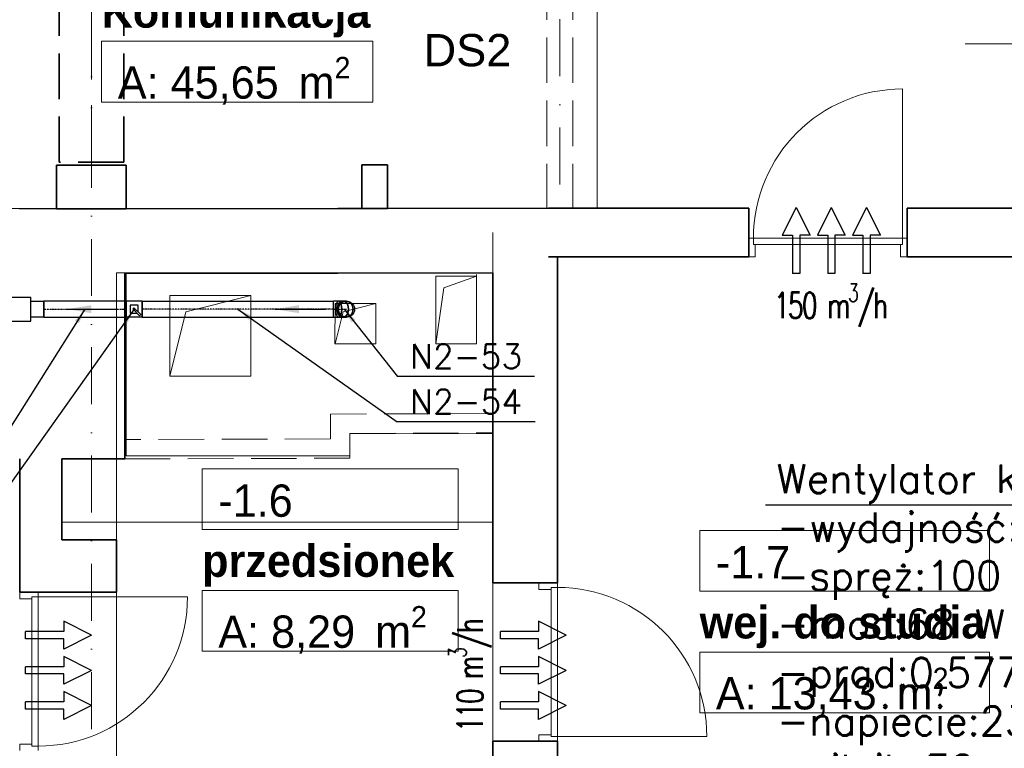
# Model space of a CAD drawing. Header units: millimetres. Extents: x -8078 to 241103, y -4319 to 602442.
# Tile 76 of 148: x 88416 to 94512, y 248938 to 253450. Entities that reach past the tile are written whole.
import ezdxf

# ---------------------------------------------------------------- set-up
doc = ezdxf.new("R2010")
doc.units = ezdxf.units.MM
doc.header["$MEASUREMENT"] = 0
for name, pattern in [('CONTINOUS', [0]), ('DASHDOT', [1, 0.5, -0.25, 0, -0.25]), ('Krawędzie ukryte', [3.912222, 2.822222, -1.09]), ('Kropki i Kreski', [6.702778, 3.527778, -1.763889, 0, -1.411111])]:
    doc.linetypes.add(name, pattern=pattern)
doc.layers.add('#IS_opis', color=3, linetype='CONTINOUS', lineweight=30)
for name, color, linetype in [('#IS_wentylacja_opisy_bud', 7, 'Continuous'), ('#podkład', 252, 'Continuous'), ('- strefy pomieszczeń', 7, 'Continuous'), ('2D - Ogólne', 7, 'Continuous'), ('Drzwi Archicad', 7, 'Continuous'), ('FLUID-N2', 7, 'Continuous'), ('FLUID-N2-150-ARRDU', 7, 'Continuous'), ('FLUID-N2-150-NUM', 7, 'Continuous'), ('FLUID-N2-SYM', 7, 'Continuous'), ('Konstrukcja - Belki', 7, 'Continuous'), ('Konstrukcja - Siatka mod', 7, 'Continuous'), ('Konstrukcja - Stropy', 7, 'Continuous'), ('Konstrukcja - Ściany działowe', 7, 'Continuous'), ('Konstrukcja - Ściany nośne wew..P', 7, 'Continuous'), ('Wykończenie - Podłogi', 7, 'Continuous'), ('z JAN', 7, 'Continuous'), ('Znaczniki drzwi Archicada', 7, 'Continuous')]:
    doc.layers.add(name, color=color, linetype=linetype)
doc.styles.add('FDBES', font='simplex.shx')
doc.styles.add('STYL_AUTOMATYCZNY_1', font='arial.ttf')
doc.styles.add('STYL_AUTOMATYCZNY_6', font='txt')
doc.styles.add('STYL_AUTOMATYCZNY_9', font='txt')
doc.dimstyles.new('FDBES', dxfattribs={"dimscale": 50, "dimtxt": 4, "dimasz": 2.5, "dimexe": 0.8, "dimexo": 2, "dimgap": 1, "dimtad": 1, "dimdsep": 46, "dimtxsty": 'FDBES', "dimcen": 2.5, "dimclrd": 4, "dimclre": 5, "dimadec": 0, "dimazin": 0, "dimtfac": 1, "dimtmove": 0, "dimatfit": 3, "dimfxl": 1, "dimarcsym": 0})

# ---------------------------------------------------------------- blocks, each defined once
blk = doc.blocks.new('dtrrtert')
at = {"color": 7}
for p, q in [((-495309391.2, -636075571.1), (-495309391.2, -636075334.3)), ((-495309346.3, -636075334.3), (-495309391.2, -636075334.3)), ((-495309346.3, -636075571.1), (-495309346.3, -636075334.3)), ((-495309173.6, -636075571.1), (-495309173.6, -636075334.3)), ((-495309128.7, -636075334.3), (-495309173.6, -636075334.3)), ((-495309128.7, -636075571.1), (-495309128.7, -636075334.3)), ((-495308956, -636075571.1), (-495308956, -636075334.3)), ((-495308911.1, -636075334.3), (-495308956, -636075334.3)), ((-495308911.1, -636075571.1), (-495308911.1, -636075334.3)), ((-495309368.8, -636075742.5), (-495309455.2, -636075571.1)), ((-495309455.2, -636075571.1), (-495309391.2, -636075571.1)), ((-495309368.8, -636075742.5), (-495309282.3, -636075571.1)), ((-495309282.3, -636075571.1), (-495309346.3, -636075571.1)), ((-495309151.2, -636075742.5), (-495309237.6, -636075571.1)), ((-495309237.6, -636075571.1), (-495309173.6, -636075571.1)), ((-495309151.2, -636075742.5), (-495309064.7, -636075571.1)), ((-495309064.7, -636075571.1), (-495309128.7, -636075571.1)), ((-495308933.6, -636075742.5), (-495309020, -636075571.1)), ((-495309020, -636075571.1), (-495308956, -636075571.1)), ((-495308933.6, -636075742.5), (-495308847.1, -636075571.1)), ((-495308847.1, -636075571.1), (-495308911.1, -636075571.1))]:
    blk.add_line(p, q, dxfattribs=at)
blk = doc.blocks.new('*U86580')
at = {"color": 0, "linetype": 'ByBlock', "lineweight": -2}
for p, q in [((0, 15, 50), (0, 8.9, 50)), ((0, 8.9, -50), (0, 15, -50)), ((0, 8.9, 50), (0, -8.4, 50)), ((0, -8.4, -50), (0, 8.9, -50)), ((0, -8.4, 50), (0, -34.4, 50)), ((0, -34.4, -50), (0, -8.4, -50)), ((0, -34.4, 50), (0, -65, 50)), ((0, -65, -50), (0, -34.4, -50))]:
    blk.add_line(p, q, dxfattribs=at)
at = {"color": 14, "linetype": 'Continuous', "lineweight": -2}
for p, q in [((0, -65, -49), (0, -65, 49)), ((0, -65, -50), (0, -65, -49)), ((0, -65, 49), (0, -65, 50))]:
    blk.add_line(p, q, dxfattribs=at)
at = {"color": 14, "linetype": 'Continuous', "lineweight": -2, "extrusion": (-1, 1.11022e-16, -3.06162e-16)}
for major_axis in [(0, 0, 50), (0, 0, -50)]:
    blk.add_ellipse((0, 15), major_axis=major_axis, ratio=1, start_param=0, end_param=3.141593, dxfattribs=at)
at = {"color": 3, "linetype": 'Continuous', "lineweight": -3, "extrusion": (-1, -6.12323e-17, -3.06162e-16)}
for centre, major_axis, ratio, start_param, end_param in [((0, 8.9), (0, 0, 50), 0.92388, 0.063268, 3.078325), ((0, -8.4), (0, 0, 50), 0.707107, 0.278087, 2.863505), ((0, 8.9), (0, 0, -50), 0.92388, 0, 3.141593), ((0, -8.4), (0, 0, -50), 0.707107, 0, 3.141593), ((0, -34.4), (0, 0, 50), 0.382683, 0.795681, 2.345912), ((0, -34.4), (0, 0, -50), 0.382683, 0, 3.141593)]:
    blk.add_ellipse(centre, major_axis=major_axis, ratio=ratio, start_param=start_param, end_param=end_param, dxfattribs=at)
at = {"color": 3, "linetype": 'Continuous', "lineweight": -3, "extrusion": (1, 6.12323e-17, 3.06162e-16)}
for centre, major_axis, ratio, start_param, end_param in [((0, 8.9), (0, 0, -50), 0.92388, 0.063268, 3.078325), ((0, -8.4), (0, 0, -50), 0.707107, 0.278087, 2.863505), ((0, 8.9), (0, 0, 50), 0.92388, 0, 3.141593), ((0, -8.4), (0, 0, 50), 0.707107, 0, 3.141593), ((0, -34.4), (0, 0, -50), 0.382683, 0.795681, 2.345912), ((0, -34.4), (0, 0, 50), 0.382683, 0, 3.141593)]:
    blk.add_ellipse(centre, major_axis=major_axis, ratio=ratio, start_param=start_param, end_param=end_param, dxfattribs=at)
at = {"layer": 'FLUID-N2-SYM', "color": 2, "linetype": 'DASHDOT', "lineweight": -3}
for p, q in [((0, 8.9), (0, 15)), ((0, -8.4), (0, 8.9)), ((0, -34.4), (0, -8.4)), ((0, -65), (0, -34.4))]:
    blk.add_line(p, q, dxfattribs=at)
blk = doc.blocks.new('*U86579')
at = {"color": 0, "linetype": 'ByBlock', "lineweight": -2}
for p, q in [((254.5, 0, -50), (-254.5, 0, -50)), ((-254.5, 0, 50), (254.5, 0, 50))]:
    blk.add_line(p, q, dxfattribs=at)
at = {"color": 14, "linetype": 'Continuous', "lineweight": -2}
for p, q in [((254.5, 0, 49), (254.5, 0, -49)), ((254.5, 0, 50), (254.5, 0, 49)), ((254.5, 0, -49), (254.5, 0, -50)), ((-254.5, 0, -49), (-254.5, 0, 49)), ((-254.5, 0, -50), (-254.5, 0, -49)), ((-254.5, 0, 49), (-254.5, 0, 50))]:
    blk.add_line(p, q, dxfattribs=at)
at = {"layer": 'FLUID-N2-SYM', "color": 2, "linetype": 'DASHDOT', "lineweight": -3}
blk.add_line((-254.5, 0), (254.5, 0), dxfattribs=at)
blk = doc.blocks.new('*U86578')
at = {"color": 0, "linetype": 'ByBlock', "lineweight": -2}
for p, q in [((95, 0, 20), (-95, 0, 20)), ((75, 0), (-75, 0)), ((75, 0, -170), (-75, 0, -170)), ((-75, 0), (-75, 0, -170)), ((-49, 0, -250), (-50, 0, -250)), ((-50, 0, -170), (-50, 0, -250)), ((49, 0, -250), (-49, 0, -250)), ((50, 0, -250), (49, 0, -250)), ((50, 0, -250), (50, 0, -170)), ((95, 0), (75, 0)), ((75, 0), (75, 0, -170)), ((-75, 0), (-95, 0))]:
    blk.add_line(p, q, dxfattribs=at)
at = {"color": 3, "linetype": 'Continuous', "lineweight": -3}
for p in [(-95, 0, 20), (95, 0, 20)]:
    blk.add_line(p, (0, 0, 20), dxfattribs=at)
blk = doc.blocks.new('*U86577')
at = {"color": 14, "linetype": 'Continuous', "lineweight": -2}
for p, q in [((-50, 50), (-50, 49)), ((-50, 49), (-50, 0)), ((-50, 0), (-50, -49)), ((50, 49), (50, 50)), ((50, 0), (50, 49)), ((50, -49), (50, 0)), ((-50, -49), (-50, -50)), ((50, -50), (50, -49))]:
    blk.add_line(p, q, dxfattribs=at)
at = {"color": 0, "linetype": 'ByBlock', "lineweight": -2}
for p, q in [((50, 50), (-50, 50)), ((25, 25), (-25, 25)), ((-25, 25), (-25, -25)), ((-9.2, 2.1), (-2.1, 9.2)), ((33.2, -40.3), (-9.2, 2.1)), ((-2.1, 9.2), (40.3, -33.2)), ((25, -17.9), (25, 25)), ((50, -50), (-50, -50)), ((-25, -25), (17.9, -25)), ((40.3, -33.2), (33.2, -40.3))]:
    blk.add_line(p, q, dxfattribs=at)
for major_axis in [(4, 0), (4, 0), (-4, 0), (-4, 0)]:
    blk.add_ellipse((0, 0), major_axis=major_axis, ratio=1, start_param=0, end_param=3.141593, dxfattribs=at)
blk = doc.blocks.new('*U86576')
at = {"color": 14, "linetype": 'Continuous', "lineweight": -2}
for p, q in [((-592.5, 49), (-592.5, 50)), ((-592.5, 0), (-592.5, 49)), ((-592.5, -49), (-592.5, 0)), ((592.5, 50), (592.5, 49)), ((592.5, 49), (592.5, 0)), ((592.5, 0), (592.5, -49)), ((-592.5, -50), (-592.5, -49)), ((592.5, -49), (592.5, -50))]:
    blk.add_line(p, q, dxfattribs=at)
at = {"color": 0, "linetype": 'ByBlock', "lineweight": -2}
for p, q in [((592.5, 50), (-592.5, 50)), ((592.5, -50), (-592.5, -50))]:
    blk.add_line(p, q, dxfattribs=at)
at = {"layer": 'FLUID-N2-SYM', "color": 2, "linetype": 'DASHDOT', "lineweight": -3}
blk.add_line((-592.5, 0), (592.5, 0), dxfattribs=at)
blk = doc.blocks.new('SDFGHB')
at = {"layer": '- strefy pomieszczeń', "color": 252, "linetype": 'Continuous', "lineweight": 13, "ltscale": 100}
for p, q in [((28530.6, 464995), (30209.3, 464995)), ((28530.6, 464618.6), (28530.6, 464995)), ((30209.3, 464995), (30209.3, 464618.6)), ((30209.3, 464618.6), (28530.6, 464618.6)), ((29152.7, 462347.3), (30737.3, 462347.3)), ((29152.7, 461970.8), (29152.7, 462347.3)), ((30737.3, 462347.3), (30737.3, 461970.8)), ((30737.3, 461970.8), (29152.7, 461970.8)), ((32233.3, 461965.8), (34027.7, 461965.8)), ((32233.3, 461589.3), (32233.3, 461965.8)), ((34027.7, 461965.8), (34027.7, 461589.3)), ((29152.7, 461594.3), (30737.3, 461594.3)), ((29152.7, 461217.9), (29152.7, 461594.3)), ((30737.3, 461594.3), (30737.3, 461217.9)), ((34027.7, 461589.3), (32233.3, 461589.3)), ((30737.3, 461217.9), (29152.7, 461217.9)), ((32233.3, 461212.9), (34027.7, 461212.9)), ((32233.3, 460836.4), (32233.3, 461212.9)), ((34027.7, 461212.9), (34027.7, 460836.4)), ((34027.7, 460836.4), (32233.3, 460836.4))]:
    blk.add_line(p, q, dxfattribs=at)
at = {"color": 252, "linetype": 'Continuous', "lineweight": 13, "ltscale": 100}
for p, q in [((30953.2, 462017.3), (30953.2, 463810.5)), ((28283.2, 462016.9), (30953.2, 462017.3))]:
    blk.add_line(p, q, dxfattribs=at)
at = {"color": 252, "linetype": 'Continuous', "lineweight": 35, "ltscale": 100, "flags": 128}
for points in [[(28623.2, 461582.6), (28023.2, 461582.6)], [(30953.2, 460660.9), (31353.2, 460660.9)]]:
    blk.add_lwpolyline(points, dxfattribs=at)
at = {"layer": '2D - Ogólne', "color": 252, "linetype": 'Continuous', "lineweight": 13, "ltscale": 100, "flags": 128}
for points in [[(30850.6, 463540.5), (30649.8, 463469), (30600.6, 463120.5)], [(29453.6, 463420.4), (29052.2, 463320.2), (28953.6, 462920.4)], [(30227.3, 463370.5), (30026.6, 463320.3), (29977.3, 463120.5)]]:
    blk.add_lwpolyline(points, dxfattribs=at)
at = {"layer": 'Drzwi Archicad', "color": 252, "linetype": 'Continuous', "lineweight": 13, "ltscale": 100}
for p, q in [((33489.5, 463775.7), (33489.5, 464699.7)), ((32565.5, 463775.6), (32537.5, 463775.6)), ((32537.5, 463775.6), (32537.6, 463660.6)), ((32565.5, 463775.6), (33489.5, 463775.7)), ((32565.6, 463735.6), (32565.5, 463775.6)), ((32565.6, 463735.6), (32565.5, 463775.6)), ((33489.6, 463735.7), (32565.6, 463735.6)), ((32577.6, 463735.6), (32565.6, 463735.6)), ((32577.6, 463660.6), (32577.6, 463735.6)), ((33489.6, 463735.7), (33477.6, 463735.7)), ((33477.6, 463735.7), (33477.6, 463660.7)), ((33517.5, 463775.7), (33489.5, 463775.7)), ((33489.5, 463775.7), (33489.6, 463735.7)), ((33489.5, 463775.7), (33489.6, 463735.7)), ((33517.6, 463660.7), (33517.5, 463775.7)), ((32537.6, 463660.6), (32577.6, 463660.6)), ((33477.6, 463660.7), (33517.6, 463660.7)), ((31353.2, 461640.9), (31238.2, 461640.9)), ((31238.2, 461640.9), (31238.2, 461600.9)), ((31238.2, 461600.9), (31313.2, 461600.9)), ((31313.2, 461600.9), (31313.2, 461612.9)), ((31313.2, 461612.9), (31353.2, 461612.9)), ((31313.2, 460688.9), (31313.2, 461612.9)), ((31313.2, 461612.9), (31353.2, 461612.9)), ((31353.2, 461612.9), (31353.2, 461640.9)), ((31353.2, 461612.9), (31353.2, 460688.9)), ((28023.2, 461582.6), (28138.2, 461582.6)), ((28023.2, 461542.6), (28023.2, 461582.6)), ((28098.2, 461542.6), (28023.2, 461542.6)), ((28138.2, 461554.6), (28098.2, 461554.6)), ((28098.2, 461554.6), (28098.2, 461542.6)), ((28138.2, 461554.6), (28098.2, 461554.6)), ((28098.2, 461554.6), (28098.2, 460630.6)), ((28138.2, 461582.6), (28138.2, 461554.6)), ((28138.2, 461554.6), (29062.2, 461554.6)), ((28138.2, 460630.6), (28138.2, 461554.6)), ((31313.2, 460700.9), (31238.2, 460700.9)), ((31238.2, 460700.9), (31238.2, 460660.9)), ((31313.2, 460688.9), (31313.2, 460700.9)), ((31353.2, 460688.9), (31313.2, 460688.9)), ((31353.2, 460688.9), (31313.2, 460688.9)), ((31353.2, 460688.9), (32277.2, 460688.9)), ((31353.2, 460660.9), (31353.2, 460688.9)), ((28023.2, 460642.6), (28098.2, 460642.6)), ((28023.2, 460602.6), (28023.2, 460642.6)), ((28098.2, 460642.6), (28098.2, 460630.6)), ((28098.2, 460630.6), (28138.2, 460630.6)), ((28098.2, 460630.6), (28138.2, 460630.6)), ((28138.2, 460630.6), (28138.2, 460602.6)), ((31238.2, 460660.9), (31353.2, 460660.9))]:
    blk.add_line(p, q, dxfattribs=at)
at = {"layer": 'Drzwi Archicad', "color": 252, "linetype": 'Continuous', "lineweight": 35, "ltscale": 100}
for p, q in [((30300.7, 464229.4), (30140.7, 464229.4)), ((32537.5, 463775.6), (32537.5, 463960.6)), ((33517.5, 463775.7), (33517.5, 463960.7)), ((32537.6, 463660.6), (32537.5, 463775.6)), ((32537.6, 463660.6), (32537.5, 463775.6)), ((33517.6, 463660.7), (33517.5, 463775.7)), ((33517.6, 463660.7), (33517.5, 463775.7)), ((31238.2, 461640.9), (30953.2, 461640.9)), ((31353.2, 461640.9), (31238.2, 461640.9)), ((31353.2, 461640.9), (31238.2, 461640.9)), ((28023.2, 461582.6), (28138.2, 461582.6)), ((28023.2, 461582.6), (28138.2, 461582.6)), ((28138.2, 461582.6), (28623.2, 461582.6)), ((31238.2, 460660.9), (30953.2, 460660.9)), ((31353.2, 460660.9), (31238.2, 460660.9)), ((31353.2, 460660.9), (31238.2, 460660.9))]:
    blk.add_line(p, q, dxfattribs=at)
at = {"layer": 'Drzwi Archicad', "color": 252, "linetype": 'Continuous', "lineweight": 13, "ltscale": 100}
for centre, start, end in [((33489.5, 463775.7), 90.00548, 180.00548), ((31353.2, 460688.9), 0, 90), ((28138.2, 461554.6), 269.99971, 359.99971)]:
    blk.add_arc(centre, 924, start, end, dxfattribs=at)
at = {"layer": 'Konstrukcja - Belki', "color": 252, "linetype": 'Krawędzie ukryte', "lineweight": 35, "ltscale": 100}
for p, q in [((28267.6, 464245.9), (28267.6, 466065.9)), ((28667.6, 464245.9), (28667.6, 466065.9)), ((28667.6, 464245.9), (28267.6, 464245.9))]:
    blk.add_line(p, q, dxfattribs=at)
at = {"layer": 'Konstrukcja - Belki', "color": 252, "linetype": 'Kropki i Kreski', "lineweight": 13, "ltscale": 100}
for p, q in [((28467.6, 464245.9), (28467.6, 466065.9)), ((31367.8, 465801.7), (31367.8, 463960.5))]:
    blk.add_line(p, q, dxfattribs=at)
at = {"layer": 'Konstrukcja - Belki', "color": 252, "linetype": 'Krawędzie ukryte', "lineweight": 13, "ltscale": 100}
for p, q in [((31287.8, 465801.7), (31287.8, 463960.5)), ((31447.8, 465801.7), (31447.8, 463960.5)), ((31287.8, 463960.5), (31447.8, 463960.5))]:
    blk.add_line(p, q, dxfattribs=at)
at = {"layer": 'Konstrukcja - Siatka mod', "color": 252, "linetype": 'Kropki i Kreski', "lineweight": 13, "ltscale": 100}
blk.add_line((28467.6, 474496.4), (28467.6, 457531.6), dxfattribs=at)
at = {"layer": 'Konstrukcja - Stropy', "color": 252, "linetype": 'Continuous', "lineweight": 13, "ltscale": 100, "flags": 128}
blk.add_lwpolyline([(40677.6, 471821), (20507.6, 471821), (20507.6, 466151.8), (22777.6, 466151.8), (22777.6, 463958.8), (31597.6, 463958.8), (31597.6, 466140.5), (40677.6, 466140.5)], close=True, dxfattribs=at)
at = {"layer": 'Konstrukcja - Ściany działowe', "color": 252, "linetype": 'Continuous', "lineweight": 35, "ltscale": 100}
for p, q in [((30300.7, 464229.4), (30140.7, 464229.4)), ((31238.2, 461640.9), (30953.2, 461640.9)), ((31353.2, 461640.9), (31238.2, 461640.9))]:
    blk.add_line(p, q, dxfattribs=at)
at = {"layer": 'Konstrukcja - Ściany działowe', "color": 252, "linetype": 'Continuous', "lineweight": 35, "ltscale": 100, "flags": 128}
for points in [[(30140.7, 464229.4), (30140.7, 463959.4)], [(30300.7, 463959.4), (30300.7, 464229.4)], [(30140.7, 463959.4), (30300.7, 463959.4)], [(31353.2, 463960.5), (31353.2, 463960.5)], [(31353.2, 463660.5), (31353.2, 463560.5)], [(30953.2, 463560.2), (30953.2, 462660.5)], [(31353.2, 462660.5), (31353.2, 463560.5)], [(30953.2, 462660.5), (30953.2, 461640.9)], [(31353.2, 461640.9), (31353.2, 462660.5)], [(30953.2, 460660.9), (30953.2, 458910.5)], [(31353.2, 458910.5), (31353.2, 460660.9)]]:
    blk.add_lwpolyline(points, dxfattribs=at)
at = {"layer": 'Konstrukcja - Ściany działowe', "color": 252, "linetype": 'Krawędzie ukryte', "lineweight": 20, "ltscale": 100, "flags": 128}
for points in [[(30953.2, 462690), (29947.1, 462686.1)], [(29947.1, 462686.1), (29947.5, 462566.1)], [(30953.2, 462570), (30953.2, 462690)], [(29947.7, 462533.1), (28672.7, 462528.2)], [(28673.2, 462408.2), (28672.7, 462528.2)], [(29947.5, 462566.1), (29947.7, 462533.1)], [(30067.5, 462566.6), (30953.2, 462570)], [(30067.7, 462533.5), (30067.5, 462566.6)], [(30068.1, 462413.5), (30067.7, 462533.5)], [(28673.2, 462408.2), (30068.1, 462413.5)]]:
    blk.add_lwpolyline(points, dxfattribs=at)
at = {"layer": 'Konstrukcja - Ściany nośne wew..P', "color": 252, "linetype": 'Continuous', "lineweight": 35, "ltscale": 100}
for p, q in [((32537.5, 463775.6), (32537.5, 463960.6)), ((33517.5, 463775.7), (33517.5, 463960.7)), ((32537.6, 463660.6), (32537.5, 463775.6)), ((33517.6, 463660.7), (33517.5, 463775.7))]:
    blk.add_line(p, q, dxfattribs=at)
at = {"layer": 'Konstrukcja - Ściany nośne wew..P', "color": 252, "linetype": 'Continuous', "lineweight": 35, "ltscale": 100, "flags": 128}
for points in [[(28251.8, 464228.3), (28251.8, 463958.3)], [(28681.8, 464228.3), (28251.8, 464228.3)], [(28681.8, 463958.3), (28681.8, 464228.3)], [(29992.7, 463959.4), (28022.7, 463958.2)], [(28251.8, 463958.3), (28681.8, 463958.3)], [(30140.7, 463959.5), (29992.7, 463959.4)], [(31353.2, 463960.5), (30300.7, 463959.7)], [(32537.5, 463960.6), (31297.6, 463960.5)], [(34177.6, 463960.7), (33517.5, 463960.7)], [(31297.6, 463660.5), (32537.6, 463660.6)], [(33517.6, 463660.7), (34177.6, 463660.7)], [(28673.2, 463558.6), (29993, 463559.4)], [(28673.2, 462408.2), (28673.2, 463558.6)], [(29993, 463559.4), (30953.2, 463560.2)], [(28023.2, 462408.2), (28023.2, 461908.2)], [(28283.2, 462408.2), (28673.2, 462408.2)], [(28283.2, 461908.2), (28283.2, 462408.2)], [(28023.2, 461908.2), (28023.2, 461582.6)], [(28623.2, 461908.2), (28283.2, 461908.2)], [(28623.2, 461582.6), (28623.2, 461908.2)]]:
    blk.add_lwpolyline(points, dxfattribs=at)
at = {"layer": 'Wykończenie - Podłogi', "color": 252, "linetype": 'Continuous', "lineweight": 13, "ltscale": 100, "flags": 128}
blk.add_lwpolyline([(28623.2, 458910), (30953.2, 458910), (30953.2, 463560.2), (28623.3, 463560)], close=True, dxfattribs=at)
at = {"layer": 'z JAN', "color": 252, "linetype": 'Continuous', "lineweight": 13, "ltscale": 100, "flags": 128}
for points in [[(28681.8, 463559.7), (30850.6, 463559.7), (30955.3, 463559.7), (30951.7, 462563.3), (30067.5, 462566.6), (30067, 462427), (28681.8, 462427)], [(30850.6, 463120.5), (30850.6, 463549.7), (30850.5, 463540.5), (30600.6, 463540.5), (30600.6, 463120.5)], [(28953.6, 462920.4), (28953.6, 463420.4), (29453.6, 463420.4), (29453.6, 462920.4)], [(30227.3, 463120.5), (29973.7, 463120.5), (29977.3, 463370.5), (30227.3, 463370.5)]]:
    blk.add_lwpolyline(points, close=True, dxfattribs=at)
at = {"layer": 'Znaczniki drzwi Archicada', "color": 252, "linetype": 'Continuous', "lineweight": 13, "ltscale": 100}
blk.add_line((35640.6, 464980), (33877.7, 464980), dxfattribs=at)
at = {"layer": '- strefy pomieszczeń', "color": 252, "linetype": 'Continuous', "lineweight": 13, "char_height": 200, "attachment_point": 1}
for s, insert, style in [('\\A1;{\\pql;\\pt0,500;\\fGeneva CE|b0|i0|c0|p0;\\W1.000000;-1.4\\fGeneva CE|b0|i0|c0|p0;\\W1.000000;\\A1{\\H.66x;\\S^  ;}\\fGeneva CE|b0|i0|c0|p0;\\W1.000000;\\fGeneva CE|b0|i0|c0|p0;\\W1.000000;\\A1{\\H.66x;\\S^  ;}}', (28630.6, 465651.1), 'STYL_AUTOMATYCZNY_6'), ('\\A1;{\\pql;\\pt0,500;\\fGeneva CE|b1|i0|c0|p0;\\W1.000000;Komunikacja\\fGeneva CE|b1|i0|c0|p0;\\W1.000000;\\A1{\\H.66x;\\S^  ;}\\fGeneva CE|b1|i0|c0|p0;\\W1.000000;\\fGeneva CE|b1|i0|c0|p0;\\W1.000000;\\A1{\\H.66x;\\S^  ;}}', (28530.6, 465279.1), 'STYL_AUTOMATYCZNY_9'), ('\\A1;{\\pql;\\pt0,500;\\fGeneva CE|b0|i0|c0|p0;\\W1.000000;A: 45,65\\fGeneva CE|b0|i0|c0|p0;\\W1.000000;\\A1{\\H.66x;\\S^  ;}\\fGeneva CE|b0|i0|c0|p0;\\W1.000000; m\\fGeneva CE|b0|i0|c0|p0;\\W1.000000;\\A1{\\H.66x;\\S2^  ;}}', (28630.6, 464898.1), 'STYL_AUTOMATYCZNY_6'), ('\\A1;{\\pql;\\pt0,500;\\fGeneva CE|b0|i0|c0|p0;\\W1.000000;-1.6\\fGeneva CE|b0|i0|c0|p0;\\W1.000000;\\A1{\\H.66x;\\S^  ;}\\fGeneva CE|b0|i0|c0|p0;\\W1.000000;\\fGeneva CE|b0|i0|c0|p0;\\W1.000000;\\A1{\\H.66x;\\S^  ;}}', (29252.7, 462250.4), 'STYL_AUTOMATYCZNY_6'), ('\\A1;{\\pql;\\pt0,500;\\fGeneva CE|b1|i0|c0|p0;\\W1.000000;przedsionek\\fGeneva CE|b1|i0|c0|p0;\\W1.000000;\\A1{\\H.66x;\\S^  ;}\\fGeneva CE|b1|i0|c0|p0;\\W1.000000;\\fGeneva CE|b1|i0|c0|p0;\\W1.000000;\\A1{\\H.66x;\\S^  ;}}', (29152.7, 461878.4), 'STYL_AUTOMATYCZNY_9'), ('\\A1;{\\pql;\\pt0,500;\\fGeneva CE|b0|i0|c0|p0;\\W1.000000;-1.7\\fGeneva CE|b0|i0|c0|p0;\\W1.000000;\\A1{\\H.66x;\\S^  ;}\\fGeneva CE|b0|i0|c0|p0;\\W1.000000;\\fGeneva CE|b0|i0|c0|p0;\\W1.000000;\\A1{\\H.66x;\\S^  ;}}', (32333.3, 461868.9), 'STYL_AUTOMATYCZNY_6'), ('\\A1;{\\pql;\\pt0,500;\\fGeneva CE|b1|i0|c0|p0;\\W1.000000;wej. do studia\\fGeneva CE|b1|i0|c0|p0;\\W1.000000;\\A1{\\H.66x;\\S^  ;}\\fGeneva CE|b1|i0|c0|p0;\\W1.000000;\\fGeneva CE|b1|i0|c0|p0;\\W1.000000;\\A1{\\H.66x;\\S^  ;}}', (32233.3, 461497), 'STYL_AUTOMATYCZNY_9'), ('\\A1;{\\pql;\\pt0,500;\\fGeneva CE|b0|i0|c0|p0;\\W1.000000;A: 8,29\\fGeneva CE|b0|i0|c0|p0;\\W1.000000;\\A1{\\H.66x;\\S^  ;}\\fGeneva CE|b0|i0|c0|p0;\\W1.000000; m\\fGeneva CE|b0|i0|c0|p0;\\W1.000000;\\A1{\\H.66x;\\S2^  ;}}', (29252.7, 461497.4), 'STYL_AUTOMATYCZNY_6'), ('\\A1;{\\pql;\\pt0,500;\\fGeneva CE|b0|i0|c0|p0;\\W1.000000;A: 13,43\\fGeneva CE|b0|i0|c0|p0;\\W1.000000;\\A1{\\H.66x;\\S^  ;}\\fGeneva CE|b0|i0|c0|p0;\\W1.000000; m\\fGeneva CE|b0|i0|c0|p0;\\W1.000000;\\A1{\\H.66x;\\S2^  ;}}', (32333.3, 461115.9), 'STYL_AUTOMATYCZNY_6')]:
    blk.add_mtext(s, dxfattribs=dict(at, insert=insert, style=style))
at = {"layer": 'Znaczniki drzwi Archicada', "color": 252, "linetype": 'Continuous', "lineweight": 35, "insert": (30523.9, 464837.1), "char_height": 200, "attachment_point": 7, "rotation": 359.99999, "style": 'STYL_AUTOMATYCZNY_1'}
blk.add_mtext('\\A1;{\\pql;\\pt0;\\fArial|b0|i0|c238|p0;\\W1.000000;DS2\\fArial|b0|i0|c238|p0;\\W1.000000;\\fArial|b0|i0|c238|p0;\\W1.000000;\\fArial|b0|i0|c238|p0;\\W1.000000;}', dxfattribs=at)
blk = doc.blocks.new('*U40163')
at = {"color": 5, "lineweight": -2}
blk.add_leader([(-315, 0), (0, 0)], dimstyle='FDBES', override={"dimscale": 60, "dimclrd": 5}, dxfattribs=at)
blk = doc.blocks.new('*U40830')
at = {"color": 5, "lineweight": -2}
blk.add_leader([(-315, 0), (0, 0)], dimstyle='FDBES', override={"dimscale": 60, "dimclrd": 5}, dxfattribs=at)
blk = doc.blocks.new('*U86656')
at = {"color": 0, "lineweight": -2}
blk.add_line((1179.5, -417.3), (331, -417.3), dxfattribs=at)
at = {"color": 0, "lineweight": -2, "insert": (755.3, -417.3), "char_height": 150, "attachment_point": 5, "style": 'FDBES'}
blk.add_mtext('N2-53\\P ', dxfattribs=at)
at = {"color": 0, "lineweight": -2}
blk.add_leader([(0, 0), (331, -417.3)], dimstyle='FDBES', override={"dimscale": 37.5, "dimclrd": 0, "dimclre": 0}, dxfattribs=at)
blk = doc.blocks.new('*U86657')
at = {"color": 0, "lineweight": -2}
blk.add_line((1840.6, -697.3), (984.9, -697.3), dxfattribs=at)
at = {"color": 0, "lineweight": -2, "insert": (1412.8, -697.3), "char_height": 150, "attachment_point": 5, "style": 'FDBES'}
blk.add_mtext('N2-54\\P ', dxfattribs=at)
at = {"color": 0, "lineweight": -2}
blk.add_leader([(0, 0), (984.9, -697.3)], dimstyle='FDBES', override={"dimscale": 37.5, "dimclrd": 0, "dimclre": 0}, dxfattribs=at)
blk = doc.blocks.new('*U86658')
at = {"color": 0, "lineweight": -2}
blk.add_line((-1020.5, -1437.3), (-1869, -1437.3), dxfattribs=at)
at = {"color": 0, "lineweight": -2, "insert": (-1444.7, -1437.3), "char_height": 150, "attachment_point": 5, "style": 'FDBES'}
blk.add_mtext('N2-55\\P ', dxfattribs=at)
at = {"color": 0, "lineweight": -2}
blk.add_leader([(0, 0), (-1020.5, -1437.3)], dimstyle='FDBES', override={"dimscale": 37.5, "dimclrd": 0, "dimclre": 0}, dxfattribs=at)
blk = doc.blocks.new('*U86659')
at = {"color": 0, "lineweight": -2}
blk.add_line((-719.5, -1137.3), (-1561, -1137.3), dxfattribs=at)
at = {"color": 0, "lineweight": -2, "insert": (-1140.2, -1137.3), "char_height": 150, "attachment_point": 5, "style": 'FDBES'}
blk.add_mtext('N2-56\\P ', dxfattribs=at)
at = {"color": 0, "lineweight": -2}
blk.add_leader([(0, 0), (-719.5, -1137.3)], dimstyle='FDBES', override={"dimscale": 37.5, "dimclrd": 0, "dimclre": 0}, dxfattribs=at)

msp = doc.modelspace()

# ---------------------------------------------------------------- linework, layer by layer
at = {"layer": '#IS_opis', "color": 7, "lineweight": -2}
msp.add_line((93033.4, 250446.5), (96573, 250446.5), dxfattribs=at)

# ---------------------------------------------------------------- block references
at = {"layer": '#IS_wentylacja_opisy_bud', "color": 7, "transparency": 33554636, "xscale": -1}
for p, rotation in [((495402592, -635823455.6), 179.999999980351), ((-635986882.4, -495059730.2), 89.99999998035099), ((-635983942.4, -495059730.2), 89.99999998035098)]:
    msp.add_blockref('dtrrtert', p, dxfattribs=dict(at, rotation=rotation))
at = {"layer": '#podkład'}
msp.add_blockref('SDFGHB', (60392.7, -211678.7), dxfattribs=at)
at = {"layer": 'FLUID-N2', "color": 6, "linetype": 'Continuous', "lineweight": -2, "extrusion": (-1, 6.12323e-17, 6.12323e-17), "rotation": 360}
msp.add_blockref('*U86578', (-251657.3, -459.6, -88315.5), dxfattribs=at)
at = {"layer": 'FLUID-N2', "color": 6, "linetype": 'Continuous', "lineweight": -2, "extrusion": (-1.83697e-16, -1, -1.83697e-16), "rotation": 360}
msp.add_blockref('*U86579', (88820.2, -459.6, -251657.3), dxfattribs=at)
at = {"layer": 'FLUID-N2', "color": 6, "linetype": 'Continuous', "lineweight": -2, "rotation": 360}
msp.add_blockref('*U86577', (89124.7, 251657.3, -459.6), dxfattribs=at)
at = {"layer": 'FLUID-N2', "color": 6, "linetype": 'Continuous', "lineweight": -2, "extrusion": (-1.22465e-16, 0, -1), "rotation": 360}
msp.add_blockref('*U86576', (-89767.2, 251657.3, 459.6), dxfattribs=at)
at = {"layer": 'FLUID-N2', "color": 6, "linetype": 'Continuous', "lineweight": -2, "extrusion": (1.83697e-16, 1, 3.06162e-16), "rotation": 90}
msp.add_blockref('*U86580', (-90424.7, -444.6, 251657.3), dxfattribs=at)
at = {"layer": 'FLUID-N2-150-ARRDU', "color": 7, "lineweight": -2, "rotation": 360}
for name, p in [('*U40163', (89024.7, 251657.3, -459.6)), ('*U40830', (90309.7, 251657.3, -459.6))]:
    msp.add_blockref(name, p, dxfattribs=at)
at = {"layer": 'FLUID-N2-150-NUM', "linetype": 'ByBlock', "lineweight": -2}
for name, p in [('*U86658', (89124.7, 251657.3, -459.6)), ('*U86659', (88820.2, 251657.3, -459.6)), ('*U86657', (89767.2, 251657.3, -459.6)), ('*U86656', (90424.7, 251657.3, -444.6))]:
    msp.add_blockref(name, p, dxfattribs=at)

# ---------------------------------------------------------------- texts
at = {"layer": '#IS_opis', "color": 7, "lineweight": -2, "insert": (93103.6, 249707.3), "char_height": 180, "width": 4706.822, "attachment_point": 4}
msp.add_mtext('\\Fromans.shx|c238;Wentylator kanałowy \\fArial|b0|i0;WK5\\Fromans.shx|c238;\\P-wydajność:20 m3/h\\P-spręż:100 Pa\\P-moc:68 W\\P-prąd:0,577 A\\P-napiecie:230 V\\P-silnik EC\\P', dxfattribs=at)
at = {"layer": '#IS_wentylacja_opisy_bud', "color": 7, "lineweight": 35, "char_height": 160, "width": 2356.921, "attachment_point": 5}
for s, insert, rotation in [('\\pxqct3;\\Fromans.shx;\\T0.9;\\W0.7;\\A1;150 m{\\H0.7x;\\S3^ ;}/h', (93434.2, 251681.3), 0), ('\\pxqct3;\\Fromans.shx;\\T0.9;\\W0.7;\\A1;110 m{\\H0.7x;\\S3^ ;}/h', (91203.7, 249387.4), 90)]:
    msp.add_mtext(s, dxfattribs=dict(at, insert=insert, rotation=rotation))

doc.saveas('drawing.dxf')
